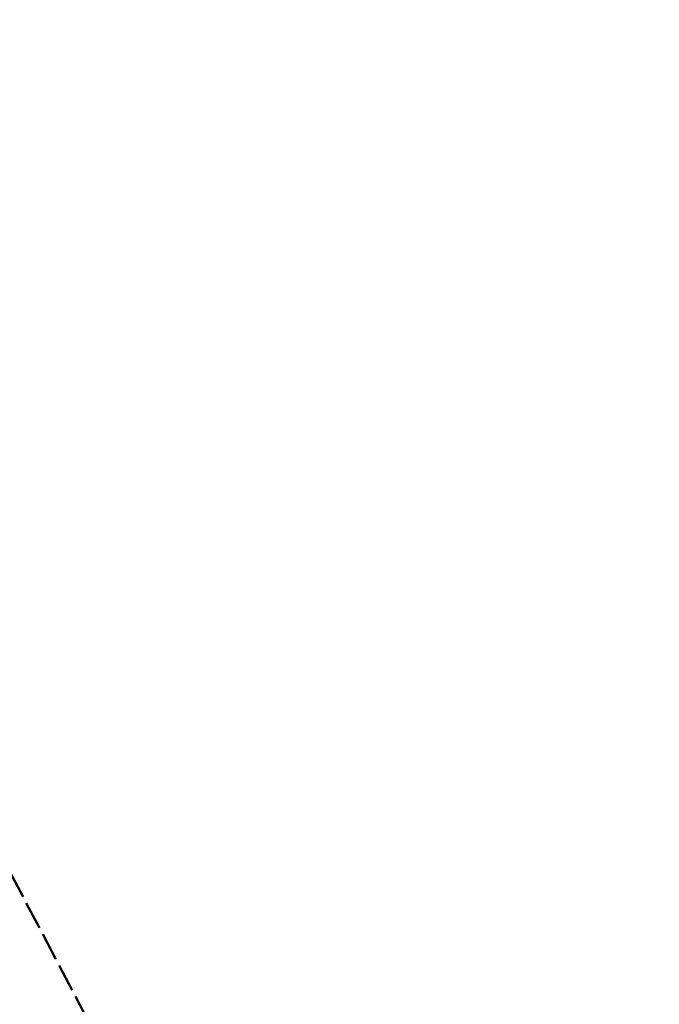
# Model space of a CAD drawing. Header units: metres. Extents: x 7529615 to 7533751, y 5721195 to 5727898.
# Tile 39 of 138: x 7531346 to 7531528, y 5724785 to 5725065. Entities that reach past the tile are written whole.
import ezdxf

# ---------------------------------------------------------------- set-up
doc = ezdxf.new("R2010")
doc.units = ezdxf.units.M
doc.linetypes.add('L_0_09', pattern=[2.5, 2, -0.5])
doc.layers.add('zakres-mdcp', color=7, linetype='L_0_09', lineweight=50, true_color=0xff05ff)

msp = doc.modelspace()

# ---------------------------------------------------------------- linework, layer by layer
at = {"layer": 'zakres-mdcp', "color": 202, "lineweight": 50, "ltscale": 4, "flags": 128}
msp.add_lwpolyline([(7531758.716, 5723850.032), (7531728.332, 5723851.794), (7531693.814, 5723894.136), (7531508.569, 5724248.602), (7531193.64, 5724847.394), (7530844.997, 5725516.068), (7530405.871, 5726335.327), (7530096.993, 5726929.301), (7529784.459, 5727520.373), (7529614.644, 5727842.41), (7529717.957, 5727897.667), (7529956.258, 5727449.278), (7530409.857, 5726589.568), (7530617.799, 5726197.499), (7530696.376, 5726240.903), (7530727.021, 5726177.862), (7530650.299, 5726135.481), (7530758.301, 5725929.636), (7531064.675, 5725351.856), (7531385.887, 5724741.515), (7531581.6, 5724370.323), (7531686.001, 5724174.745), (7531797.117, 5723955.134), (7531838.087, 5723957.501), (7531858.457, 5723931.987), (7531819.328, 5723892.549), (7531820.891, 5723857.614), (7531768.235, 5723832.41), (7531758.716, 5723850.032)], dxfattribs=at)

doc.saveas('drawing.dxf')
